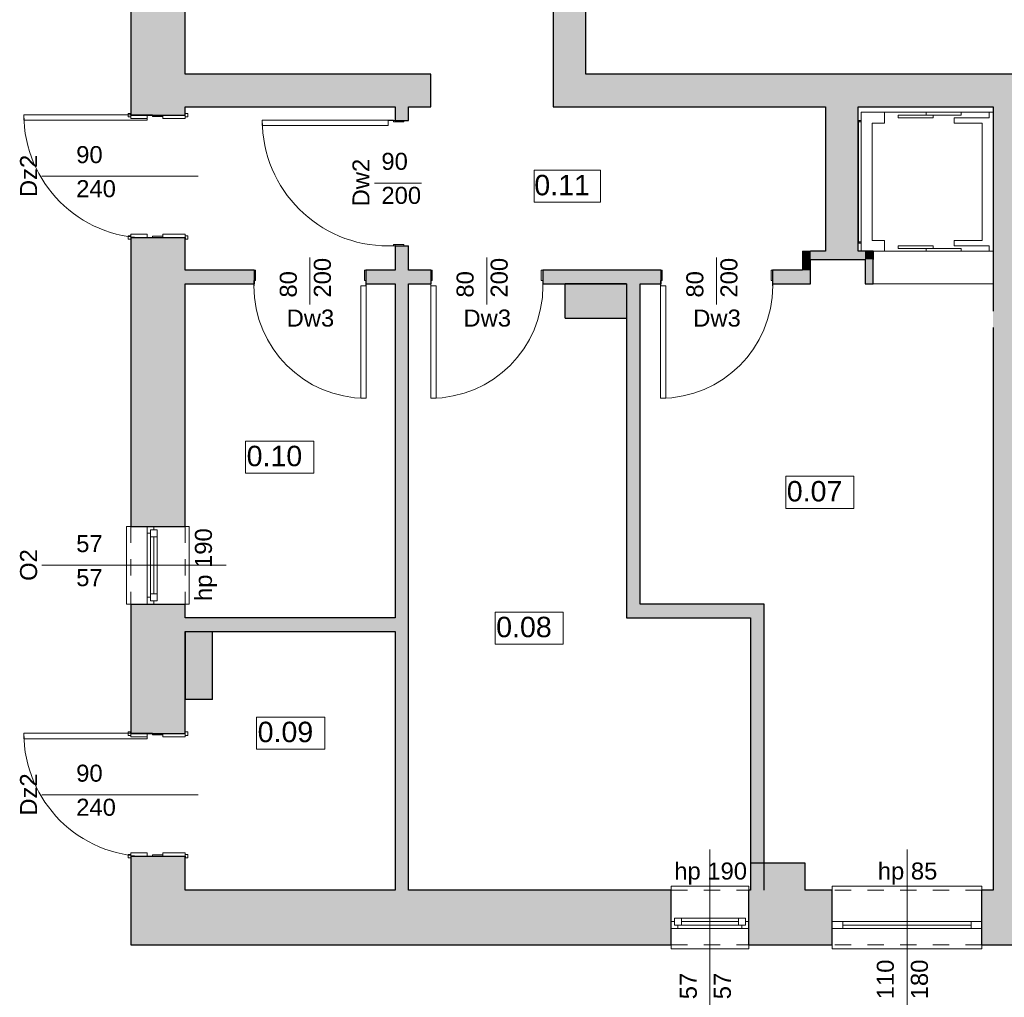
# Model space of a CAD drawing. Header units: centimetres. Extents: x -25572 to 23555, y -2435 to 15405.
# Tile 58 of 134: x 6248 to 6971, y 4813 to 5530. Entities that reach past the tile are written whole.
import ezdxf

# ---------------------------------------------------------------- set-up
doc = ezdxf.new("R2010")
doc.units = ezdxf.units.CM
doc.header["$MEASUREMENT"] = 0
doc.linetypes.add('Przerywana', pattern=[24, 12, -12])
for name, color, linetype, lineweight in [('Nowe_0_Nr_pióra__15', 214, 'Continuous', 15), ('Nowe_210-A Pomieszczenia_Nr_pióra__41', 7, 'Continuous', 15), ('Nowe_220-A Ściany_Nr_pióra__19', 255, 'Continuous', 0), ('Nowe_220-A Ściany_Nr_pióra__23', 7, 'Continuous', 15), ('Nowe_220-A Ściany_Nr_pióra__27', 7, 'Continuous', 25), ('Nowe_220-A Ściany_Nr_pióra__3', 7, 'Continuous', 13), ('Nowe_220-A Ściany_Nr_pióra__7', 7, 'Continuous', 13), ('Nowe_450-K Stropy_Nr_pióra__27', 7, 'Continuous', 25)]:
    doc.layers.add(name, color=color, linetype=linetype, lineweight=lineweight)
doc.layers.add('Nowe_220-A Ściany_Nr_pióra__45', color=7, linetype='Continuous', lineweight=15, true_color=0x40a5ff)
doc.layers.add('Nowe_450-K Stropy_Nr_pióra__61', color=7, linetype='Continuous', lineweight=13, true_color=0x6a6a6a)
doc.styles.add('STYL_AUTOMATYCZNY_6', font='arial.ttf')

msp = doc.modelspace()

# ---------------------------------------------------------------- hatches: boundary and pattern name
at = {"layer": 'Nowe_220-A Ściany_Nr_pióra__19', "linetype": 'Continuous', "lineweight": 0}
for points in [[(6369.38, 6067.14), (6329.38, 6067.14), (6329.38, 5460.14), (6369.38, 5460.14)], [(6663.38, 5490.14), (6663.38, 5610.14), (6639.38, 5610.14), (6639.38, 5490.14)], [(6549.76, 5490.14), (6369.38, 5490.14), (6369.38, 5466.14), (6549.76, 5466.14)], [(6663.38, 5490.14), (6639.38, 5466.14), (6663.38, 5466.14)], [(6639.38, 5490.14), (6639.38, 5466.14), (6663.38, 5490.14)], [(6663.38, 5466.14), (7317.38, 5466.14), (7317.38, 5490.14), (6663.38, 5490.14)], [(6533.38, 5466.14), (6523.38, 5466.14), (6523.38, 5456.21), (6533.38, 5456.21)], [(6863.38, 5360.14), (6863.38, 5466.14), (6839.38, 5466.14), (6839.38, 5360.14)], [(6962.37, 5466.14), (6962.3, 4891.14), (6986.3, 4891.14), (6986.37, 5466.14)], [(6329.38, 5158.14), (6369.38, 5158.14), (6369.38, 5370.14), (6329.38, 5370.14)], [(6523.38, 5346.14), (6533.38, 5346.14), (6533.38, 5364.21), (6523.38, 5364.21)], [(6822.38, 5360.14), (6828.38, 5354.14), (6828.38, 5360.14)], [(6822.38, 5354.14), (6828.38, 5354.14), (6822.38, 5360.14)], [(6868.38, 5360.14), (6828.38, 5360.14), (6828.38, 5354.14), (6868.38, 5354.14)], [(6868.38, 5354.14), (6874.38, 5354.14), (6874.38, 5360.14)], [(6868.38, 5360.14), (6868.38, 5354.14), (6874.38, 5360.14)], [(6822.38, 5354.14), (6822.38, 5346.14), (6828.38, 5346.14), (6828.38, 5354.14)], [(6868.38, 5354.14), (6868.38, 5336.14), (6874.38, 5336.14), (6874.38, 5354.14)], [(6369.38, 5346.14), (6369.38, 5336.14), (6419.97, 5336.14), (6419.97, 5346.14)], [(6501.97, 5346.14), (6501.97, 5336.14), (6549.75, 5336.14), (6549.75, 5346.14)], [(6631.75, 5346.14), (6631.75, 5336.14), (6718.38, 5336.14), (6718.38, 5346.14)], [(6822.38, 5346.14), (6800.38, 5346.14), (6800.38, 5336.14), (6822.38, 5336.14)], [(6822.38, 5346.14), (6828.38, 5336.14), (6828.38, 5346.14)], [(6822.38, 5336.14), (6828.38, 5336.14), (6822.38, 5346.14)], [(6533.38, 5336.14), (6523.38, 5336.14), (6523.38, 4891.14), (6533.38, 4891.14)], [(6693.38, 5336.14), (6648.38, 5336.14), (6648.38, 5311.14), (6693.38, 5311.14)], [(6703.38, 5101.14), (6703.38, 5336.14), (6693.38, 5336.14), (6693.38, 5101.14)], [(6369.38, 5101.14), (6329.38, 5101.14), (6329.38, 5006.14), (6369.38, 5006.14)], [(6703.38, 5101.14), (6693.38, 5091.14), (6703.38, 5091.14)], [(6693.38, 5101.14), (6693.38, 5091.14), (6703.38, 5101.14)], [(6784.38, 5101.14), (6703.38, 5101.14), (6703.38, 5091.14), (6784.38, 5091.14)], [(6784.38, 5101.14), (6784.38, 5091.14), (6794.38, 5101.14)], [(6784.38, 5091.14), (6794.38, 5091.14), (6794.38, 5101.14)], [(6369.38, 5081.14), (6523.38, 5081.14), (6523.38, 5091.14), (6369.38, 5091.14)], [(6784.38, 5091.14), (6784.38, 4891.14), (6794.38, 4891.14), (6794.38, 5091.14)], [(6389.38, 5031.14), (6389.38, 5081.14), (6369.38, 5081.14), (6369.38, 5031.14)], [(6329.38, 4891.14), (6369.38, 4891.14), (6369.38, 4916.14), (6329.38, 4916.14)], [(6784.38, 4911.14), (6784.38, 4891.14), (6824.38, 4891.14), (6824.38, 4911.14)], [(6369.38, 4891.14), (6329.38, 4851.14), (6369.38, 4851.14)], [(6369.38, 4891.14), (6329.38, 4891.14), (6329.38, 4851.14)], [(6369.38, 4891.14), (6369.38, 4851.14), (6726.05, 4851.14), (6726.05, 4891.14)], [(6783.05, 4891.14), (6783.05, 4851.14), (6844.18, 4851.14), (6844.18, 4891.14)], [(6954.18, 4851.14), (6986.3, 4851.14), (6986.3, 4891.14), (6954.18, 4891.14)]]:
    msp.add_hatch(color=255, dxfattribs=at).paths.add_polyline_path(points)

# ---------------------------------------------------------------- linework, layer by layer
at = {"layer": 'Nowe_0_Nr_pióra__15', "color": 214, "linetype": 'Continuous', "lineweight": 15}
for p, q in [((6865.58, 5462.14), (6882.76, 5462.14)), ((6865.58, 5360.14), (6865.58, 5462.14)), ((6882.76, 5462.14), (6882.76, 5454.14)), ((6933.89, 5462.14), (6882.76, 5462.14)), ((6933.89, 5462.14), (6959.46, 5462.14)), ((6933.89, 5454.14), (6933.89, 5458.14)), ((6933.89, 5458.14), (6959.46, 5458.14)), ((6959.46, 5458.14), (6959.46, 5462.14)), ((6959.46, 5462.14), (6962.28, 5462.14)), ((6962.28, 5360.14), (6962.28, 5462.14)), ((6865.48, 5456.14), (6863.48, 5456.14)), ((6863.48, 5366.47), (6863.48, 5455.8)), ((6865.48, 5455.14), (6863.48, 5455.14)), ((6864.48, 5456.14), (6864.48, 5455.47)), ((6865.48, 5366.47), (6865.48, 5455.8)), ((6882.76, 5454.14), (6873.58, 5454.14)), ((6873.58, 5454.14), (6873.58, 5368.14)), ((6954.28, 5454.14), (6933.89, 5454.14)), ((6954.28, 5454.14), (6954.28, 5368.14)), ((6865.48, 5367.14), (6863.48, 5367.14)), ((6865.48, 5366.14), (6863.48, 5366.14)), ((6864.48, 5366.14), (6864.48, 5366.8)), ((6882.76, 5368.14), (6873.58, 5368.14)), ((6882.76, 5360.14), (6882.76, 5368.14)), ((6954.28, 5368.14), (6933.89, 5368.14)), ((6933.89, 5368.14), (6933.89, 5364.14)), ((6933.89, 5364.14), (6959.46, 5364.14)), ((6959.46, 5364.14), (6959.46, 5360.14)), ((6865.58, 5360.14), (6882.76, 5360.14)), ((6933.89, 5360.14), (6882.76, 5360.14)), ((6933.89, 5360.14), (6959.46, 5360.14)), ((6959.46, 5360.14), (6962.28, 5360.14))]:
    msp.add_line(p, q, dxfattribs=at)
for points in [[(6918.33, 5460.14), (6892.76, 5460.14), (6892.76, 5458.14), (6918.33, 5458.14)], [(6938.89, 5462.14), (6913.33, 5462.14), (6913.33, 5460.14), (6938.89, 5460.14)], [(6918.33, 5362.14), (6892.76, 5362.14), (6892.76, 5364.14), (6918.33, 5364.14)], [(6938.89, 5360.14), (6913.33, 5360.14), (6913.33, 5362.14), (6938.89, 5362.14)]]:
    msp.add_lwpolyline(points, close=True, dxfattribs=at)
at = {"layer": 'Nowe_210-A Pomieszczenia_Nr_pióra__41', "color": 7, "linetype": 'Continuous', "lineweight": 15}
for p, q in [((6625.61, 5419.62), (6674.12, 5419.62)), ((6625.61, 5396.05), (6625.61, 5419.62)), ((6674.12, 5419.62), (6674.12, 5396.05)), ((6674.12, 5396.05), (6625.61, 5396.05)), ((6413.7, 5220.8), (6463.74, 5220.8)), ((6413.7, 5197.23), (6413.7, 5220.8)), ((6463.74, 5220.8), (6463.74, 5197.23)), ((6463.74, 5197.23), (6413.7, 5197.23)), ((6810.14, 5194.95), (6860.17, 5194.95)), ((6810.14, 5171.38), (6810.14, 5194.95)), ((6860.17, 5194.95), (6860.17, 5171.38)), ((6860.17, 5171.38), (6810.14, 5171.38)), ((6596.84, 5095.3), (6646.87, 5095.3)), ((6596.84, 5071.73), (6596.84, 5095.3)), ((6646.87, 5095.3), (6646.87, 5071.73)), ((6646.87, 5071.73), (6596.84, 5071.73)), ((6421.78, 5018.28), (6471.82, 5018.28)), ((6421.78, 4994.7), (6421.78, 5018.28)), ((6471.82, 5018.28), (6471.82, 4994.7)), ((6471.82, 4994.7), (6421.78, 4994.7))]:
    msp.add_line(p, q, dxfattribs=at)
at = {"layer": 'Nowe_220-A Ściany_Nr_pióra__23', "color": 7, "linetype": 'Continuous', "lineweight": 15}
for p, q in [((6341.38, 5460.14), (6341.38, 5460.34)), ((6341.38, 5460.34), (6345.38, 5460.34)), ((6352.88, 5460.14), (6341.38, 5460.14)), ((6345.38, 5460.34), (6345.38, 5459.14)), ((6345.38, 5459.14), (6352.88, 5459.14)), ((6352.88, 5459.14), (6352.88, 5460.14)), ((6518.38, 5456.21), (6518.38, 5456.41)), ((6518.38, 5456.41), (6522.38, 5456.41)), ((6529.88, 5456.21), (6518.38, 5456.21)), ((6522.38, 5456.41), (6522.38, 5455.21)), ((6529.88, 5455.21), (6529.88, 5456.21)), ((6522.38, 5455.21), (6529.88, 5455.21)), ((6341.38, 5369.94), (6341.38, 5370.14)), ((6341.38, 5370.14), (6352.88, 5370.14)), ((6345.38, 5369.94), (6341.38, 5369.94)), ((6352.88, 5371.14), (6345.38, 5371.14)), ((6345.38, 5371.14), (6345.38, 5369.94)), ((6352.88, 5370.14), (6352.88, 5371.14)), ((6518.38, 5364.01), (6518.38, 5364.21)), ((6518.38, 5364.21), (6529.88, 5364.21)), ((6522.38, 5364.01), (6518.38, 5364.01)), ((6529.88, 5365.21), (6522.38, 5365.21)), ((6522.38, 5365.21), (6522.38, 5364.01)), ((6529.88, 5364.21), (6529.88, 5365.21)), ((6419.97, 5334.64), (6419.97, 5346.14)), ((6419.97, 5346.14), (6420.97, 5346.14)), ((6420.97, 5346.14), (6420.97, 5338.64)), ((6500.97, 5338.64), (6500.97, 5346.14)), ((6500.97, 5346.14), (6501.97, 5346.14)), ((6501.97, 5346.14), (6501.97, 5334.64)), ((6549.75, 5346.14), (6549.75, 5334.64)), ((6550.75, 5346.14), (6549.75, 5346.14)), ((6550.75, 5338.64), (6550.75, 5346.14)), ((6630.75, 5346.14), (6630.75, 5338.64)), ((6631.75, 5346.14), (6630.75, 5346.14)), ((6631.75, 5334.64), (6631.75, 5346.14)), ((6718.38, 5346.14), (6718.38, 5334.64)), ((6719.38, 5346.14), (6718.38, 5346.14)), ((6719.38, 5338.64), (6719.38, 5346.14)), ((6799.38, 5346.14), (6799.38, 5338.64)), ((6800.38, 5346.14), (6799.38, 5346.14)), ((6800.38, 5334.64), (6800.38, 5346.14)), ((6420.97, 5338.64), (6419.77, 5338.64)), ((6419.77, 5338.64), (6419.77, 5334.64)), ((6419.77, 5334.64), (6419.97, 5334.64)), ((6502.17, 5338.64), (6500.97, 5338.64)), ((6501.97, 5334.64), (6502.17, 5334.64)), ((6502.17, 5334.64), (6502.17, 5338.64)), ((6549.55, 5334.64), (6549.55, 5338.64)), ((6549.55, 5338.64), (6550.75, 5338.64)), ((6549.75, 5334.64), (6549.55, 5334.64)), ((6630.75, 5338.64), (6631.95, 5338.64)), ((6631.95, 5334.64), (6631.75, 5334.64)), ((6631.95, 5338.64), (6631.95, 5334.64)), ((6718.18, 5334.64), (6718.18, 5338.64)), ((6718.18, 5338.64), (6719.38, 5338.64)), ((6718.38, 5334.64), (6718.18, 5334.64)), ((6799.38, 5338.64), (6800.58, 5338.64)), ((6800.58, 5334.64), (6800.38, 5334.64)), ((6800.58, 5338.64), (6800.58, 5334.64)), ((6341.38, 5153.14), (6341.38, 5158.14)), ((6343.88, 5153.14), (6341.38, 5153.14)), ((6346.38, 5155.64), (6343.88, 5155.64)), ((6343.88, 5155.64), (6343.88, 5153.14)), ((6343.88, 5150.64), (6343.88, 5155.64)), ((6343.88, 5155.64), (6348.88, 5155.64)), ((6346.38, 5158.14), (6346.38, 5155.64)), ((6348.88, 5155.64), (6348.88, 5150.64)), ((6348.88, 5150.64), (6343.88, 5150.64)), ((6343.88, 5108.64), (6343.88, 5150.64)), ((6346.38, 5150.64), (6346.38, 5108.64)), ((6348.88, 5150.64), (6348.88, 5108.64)), ((6341.38, 5101.14), (6341.38, 5106.14)), ((6341.38, 5106.14), (6343.88, 5106.14)), ((6343.88, 5103.64), (6343.88, 5108.64)), ((6343.88, 5108.64), (6348.88, 5108.64)), ((6343.88, 5106.14), (6343.88, 5103.64)), ((6343.88, 5103.64), (6346.38, 5103.64)), ((6348.88, 5103.64), (6343.88, 5103.64)), ((6346.38, 5103.64), (6346.38, 5101.14)), ((6348.88, 5108.64), (6348.88, 5103.64)), ((6341.38, 5006.14), (6341.38, 5006.34)), ((6341.38, 5006.34), (6345.38, 5006.34)), ((6352.88, 5006.14), (6341.38, 5006.14)), ((6345.38, 5006.34), (6345.38, 5005.14)), ((6345.38, 5005.14), (6352.88, 5005.14)), ((6352.88, 5005.14), (6352.88, 5006.14)), ((6341.38, 4915.94), (6341.38, 4916.14)), ((6341.38, 4916.14), (6352.88, 4916.14)), ((6345.38, 4915.94), (6341.38, 4915.94)), ((6352.88, 4917.14), (6345.38, 4917.14)), ((6345.38, 4917.14), (6345.38, 4915.94)), ((6352.88, 4916.14), (6352.88, 4917.14)), ((6726.05, 4868.14), (6728.55, 4868.14)), ((6728.55, 4870.64), (6733.55, 4870.64)), ((6728.55, 4865.64), (6728.55, 4870.64)), ((6728.55, 4868.14), (6728.55, 4865.64)), ((6728.55, 4865.64), (6731.05, 4865.64)), ((6733.55, 4865.64), (6728.55, 4865.64)), ((6731.05, 4865.64), (6731.05, 4863.14)), ((6733.55, 4870.64), (6733.55, 4865.64)), ((6733.55, 4870.64), (6775.55, 4870.64)), ((6733.55, 4868.14), (6775.55, 4868.14)), ((6775.55, 4865.64), (6733.55, 4865.64)), ((6775.55, 4865.64), (6775.55, 4870.64)), ((6775.55, 4870.64), (6780.55, 4870.64)), ((6780.55, 4865.64), (6775.55, 4865.64)), ((6778.05, 4863.14), (6778.05, 4865.64)), ((6778.05, 4865.64), (6780.55, 4865.64)), ((6780.55, 4870.64), (6780.55, 4865.64)), ((6780.55, 4865.64), (6780.55, 4868.14)), ((6780.55, 4868.14), (6783.05, 4868.14)), ((6852.18, 4868.14), (6844.18, 4868.14)), ((6852.18, 4863.14), (6852.18, 4868.14)), ((6954.18, 4868.14), (6946.18, 4868.14)), ((6946.18, 4868.14), (6946.18, 4863.14)), ((6731.05, 4863.14), (6726.05, 4863.14)), ((6783.05, 4863.14), (6778.05, 4863.14)), ((6844.18, 4863.14), (6852.18, 4863.14)), ((6946.18, 4863.14), (6954.18, 4863.14))]:
    msp.add_line(p, q, dxfattribs=at)
at = {"layer": 'Nowe_220-A Ściany_Nr_pióra__27', "color": 7, "linetype": 'Continuous', "lineweight": 25}
for p, q in [((6329.38, 5460.14), (6329.38, 5461.34)), ((6329.38, 5460.14), (6329.38, 5461.34)), ((6329.38, 5460.14), (6329.38, 5461.34)), ((6329.38, 5460.14), (6341.38, 5460.14)), ((6329.38, 5460.14), (6341.38, 5460.14)), ((6329.38, 5460.14), (6341.38, 5460.14)), ((6329.38, 5460.14), (6341.38, 5460.14)), ((6329.38, 5460.14), (6341.38, 5460.14)), ((6341.38, 5460.14), (6352.88, 5460.14)), ((6341.38, 5460.14), (6352.88, 5460.14)), ((6341.38, 5460.14), (6352.88, 5460.14)), ((6352.88, 5460.14), (6369.38, 5460.14)), ((6352.88, 5460.14), (6369.38, 5460.14)), ((6352.88, 5460.14), (6369.38, 5460.14)), ((6369.38, 5460.14), (6369.38, 5461.34)), ((6369.38, 5460.14), (6369.38, 5461.34)), ((6369.38, 5460.14), (6369.38, 5461.34)), ((6523.38, 5456.21), (6529.88, 5456.21)), ((6523.38, 5456.21), (6529.88, 5456.21)), ((6523.38, 5456.21), (6529.88, 5456.21)), ((6529.88, 5456.21), (6533.38, 5456.21)), ((6529.88, 5456.21), (6533.38, 5456.21)), ((6329.38, 5370.14), (6329.38, 5368.94)), ((6329.38, 5370.14), (6341.38, 5370.14)), ((6329.38, 5370.14), (6341.38, 5370.14)), ((6329.38, 5370.14), (6341.38, 5370.14)), ((6329.38, 5370.14), (6341.38, 5370.14)), ((6329.38, 5370.14), (6341.38, 5370.14)), ((6329.38, 5370.14), (6329.38, 5368.94)), ((6329.38, 5370.14), (6329.38, 5368.94)), ((6341.38, 5370.14), (6352.88, 5370.14)), ((6341.38, 5370.14), (6352.88, 5370.14)), ((6341.38, 5370.14), (6352.88, 5370.14)), ((6352.88, 5370.14), (6369.38, 5370.14)), ((6352.88, 5370.14), (6369.38, 5370.14)), ((6352.88, 5370.14), (6369.38, 5370.14)), ((6369.38, 5370.14), (6369.38, 5368.94)), ((6369.38, 5370.14), (6369.38, 5368.94)), ((6369.38, 5370.14), (6369.38, 5368.94)), ((6523.38, 5364.21), (6529.88, 5364.21)), ((6523.38, 5364.21), (6529.88, 5364.21)), ((6523.38, 5364.21), (6529.88, 5364.21)), ((6529.88, 5364.21), (6533.38, 5364.21)), ((6529.88, 5364.21), (6533.38, 5364.21)), ((6419.97, 5346.14), (6419.97, 5336.14)), ((6419.97, 5346.14), (6419.97, 5336.14)), ((6419.97, 5346.14), (6419.97, 5336.14)), ((6501.97, 5346.14), (6501.97, 5336.14)), ((6501.97, 5346.14), (6501.97, 5336.14)), ((6501.97, 5346.14), (6501.97, 5336.14)), ((6549.75, 5346.14), (6549.75, 5336.14)), ((6549.75, 5346.14), (6549.75, 5336.14)), ((6549.75, 5346.14), (6549.75, 5336.14)), ((6631.75, 5346.14), (6631.75, 5336.14)), ((6631.75, 5346.14), (6631.75, 5336.14)), ((6631.75, 5346.14), (6631.75, 5336.14)), ((6718.38, 5346.14), (6718.38, 5336.14)), ((6718.38, 5346.14), (6718.38, 5336.14)), ((6718.38, 5346.14), (6718.38, 5336.14)), ((6800.38, 5346.14), (6800.38, 5336.14)), ((6800.38, 5346.14), (6800.38, 5336.14)), ((6800.38, 5346.14), (6800.38, 5336.14)), ((6329.38, 5158.14), (6341.38, 5158.14)), ((6329.38, 5158.14), (6341.38, 5158.14)), ((6341.38, 5158.14), (6346.38, 5158.14)), ((6341.38, 5158.14), (6346.38, 5158.14)), ((6341.38, 5158.14), (6346.38, 5158.14)), ((6346.38, 5158.14), (6369.38, 5158.14)), ((6346.38, 5158.14), (6369.38, 5158.14)), ((6329.38, 5101.14), (6341.38, 5101.14)), ((6329.38, 5101.14), (6341.38, 5101.14)), ((6341.38, 5101.14), (6346.38, 5101.14)), ((6341.38, 5101.14), (6346.38, 5101.14)), ((6341.38, 5101.14), (6346.38, 5101.14)), ((6346.38, 5101.14), (6369.38, 5101.14)), ((6346.38, 5101.14), (6369.38, 5101.14)), ((6329.38, 5006.14), (6329.38, 5007.34)), ((6329.38, 5006.14), (6329.38, 5007.34)), ((6329.38, 5006.14), (6329.38, 5007.34)), ((6329.38, 5006.14), (6341.38, 5006.14)), ((6329.38, 5006.14), (6341.38, 5006.14)), ((6329.38, 5006.14), (6341.38, 5006.14)), ((6329.38, 5006.14), (6341.38, 5006.14)), ((6329.38, 5006.14), (6341.38, 5006.14)), ((6341.38, 5006.14), (6352.88, 5006.14)), ((6341.38, 5006.14), (6352.88, 5006.14)), ((6341.38, 5006.14), (6352.88, 5006.14)), ((6352.88, 5006.14), (6369.38, 5006.14)), ((6352.88, 5006.14), (6369.38, 5006.14)), ((6352.88, 5006.14), (6369.38, 5006.14)), ((6369.38, 5006.14), (6369.38, 5007.34)), ((6369.38, 5006.14), (6369.38, 5007.34)), ((6369.38, 5006.14), (6369.38, 5007.34)), ((6329.38, 4916.14), (6329.38, 4914.94)), ((6329.38, 4916.14), (6341.38, 4916.14)), ((6329.38, 4916.14), (6341.38, 4916.14)), ((6329.38, 4916.14), (6341.38, 4916.14)), ((6329.38, 4916.14), (6341.38, 4916.14)), ((6329.38, 4916.14), (6341.38, 4916.14)), ((6329.38, 4916.14), (6329.38, 4914.94)), ((6329.38, 4916.14), (6329.38, 4914.94)), ((6341.38, 4916.14), (6352.88, 4916.14)), ((6341.38, 4916.14), (6352.88, 4916.14)), ((6341.38, 4916.14), (6352.88, 4916.14)), ((6352.88, 4916.14), (6369.38, 4916.14)), ((6352.88, 4916.14), (6369.38, 4916.14)), ((6352.88, 4916.14), (6369.38, 4916.14)), ((6369.38, 4916.14), (6369.38, 4914.94)), ((6369.38, 4916.14), (6369.38, 4914.94)), ((6369.38, 4916.14), (6369.38, 4914.94)), ((6726.05, 4868.14), (6726.05, 4891.14)), ((6726.05, 4868.14), (6726.05, 4891.14)), ((6783.05, 4868.14), (6783.05, 4891.14)), ((6783.05, 4868.14), (6783.05, 4891.14)), ((6844.18, 4868.14), (6844.18, 4891.14)), ((6844.18, 4868.14), (6844.18, 4891.14)), ((6954.18, 4868.14), (6954.18, 4891.14)), ((6954.18, 4868.14), (6954.18, 4891.14)), ((6726.05, 4863.14), (6726.05, 4868.14)), ((6726.05, 4863.14), (6726.05, 4868.14)), ((6726.05, 4863.14), (6726.05, 4868.14)), ((6783.05, 4863.14), (6783.05, 4868.14)), ((6783.05, 4863.14), (6783.05, 4868.14)), ((6783.05, 4863.14), (6783.05, 4868.14)), ((6844.18, 4863.14), (6844.18, 4868.14)), ((6844.18, 4863.14), (6844.18, 4868.14)), ((6844.18, 4863.14), (6844.18, 4868.14)), ((6954.18, 4863.14), (6954.18, 4868.14)), ((6954.18, 4863.14), (6954.18, 4868.14)), ((6954.18, 4863.14), (6954.18, 4868.14)), ((6726.05, 4851.14), (6726.05, 4863.14)), ((6726.05, 4851.14), (6726.05, 4863.14)), ((6783.05, 4851.14), (6783.05, 4863.14)), ((6783.05, 4851.14), (6783.05, 4863.14)), ((6844.18, 4851.14), (6844.18, 4863.14)), ((6844.18, 4851.14), (6844.18, 4863.14)), ((6954.18, 4851.14), (6954.18, 4863.14)), ((6954.18, 4851.14), (6954.18, 4863.14))]:
    msp.add_line(p, q, dxfattribs=at)
for points in [[(6329.38, 6067.14), (6329.38, 5460.14)], [(6369.38, 5490.14), (6369.38, 6067.14)], [(6639.38, 5610.14), (6639.38, 5466.14)], [(6663.38, 5490.14), (6663.38, 5610.14)], [(6549.76, 5490.14), (6369.38, 5490.14)], [(6549.76, 5466.14), (6549.76, 5490.14)], [(7317.38, 5490.14), (6663.38, 5490.14)], [(6369.38, 5460.14), (6369.38, 5466.14)], [(6369.38, 5466.14), (6523.38, 5466.14)], [(6523.38, 5466.14), (6523.38, 5456.21)], [(6533.38, 5456.21), (6533.38, 5466.14)], [(6533.38, 5466.14), (6549.76, 5466.14)], [(6639.38, 5466.14), (6663.38, 5466.14)], [(6663.38, 5466.14), (6839.38, 5466.14)], [(6839.38, 5466.14), (6839.38, 5360.14)], [(6863.38, 5360.14), (6863.38, 5466.14)], [(6863.38, 5466.14), (6962.37, 5466.14)], [(6962.37, 5466.14), (6962.35, 5316.14)], [(6329.38, 5370.14), (6329.38, 5158.14)], [(6369.38, 5346.14), (6369.38, 5370.14)], [(6523.38, 5364.21), (6523.38, 5346.14)], [(6533.38, 5346.14), (6533.38, 5364.21)], [(6822.38, 5360.14), (6828.38, 5360.14)], [(6822.38, 5360.14), (6822.38, 5346.14)], [(6839.38, 5360.14), (6828.38, 5360.14)], [(6874.38, 5360.14), (6863.38, 5360.14)], [(6874.38, 5360.14), (6874.38, 5354.14)], [(6828.38, 5346.14), (6828.38, 5354.14)], [(6828.38, 5354.14), (6868.38, 5354.14)], [(6868.38, 5354.14), (6868.38, 5336.14)], [(6874.38, 5336.14), (6874.38, 5354.14)], [(6419.97, 5346.14), (6369.38, 5346.14)], [(6523.38, 5346.14), (6501.97, 5346.14)], [(6549.75, 5346.14), (6533.38, 5346.14)], [(6718.38, 5346.14), (6631.75, 5346.14)], [(6822.38, 5346.14), (6800.38, 5346.14)], [(6828.38, 5336.14), (6828.38, 5346.14)], [(6369.38, 5158.14), (6369.38, 5336.14)], [(6369.38, 5336.14), (6419.97, 5336.14)], [(6501.97, 5336.14), (6523.38, 5336.14)], [(6523.38, 5336.14), (6523.38, 5091.14)], [(6533.38, 4891.14), (6533.38, 5336.14)], [(6533.38, 5336.14), (6549.75, 5336.14)], [(6631.75, 5336.14), (6693.38, 5336.14)], [(6693.38, 5336.14), (6648.38, 5336.14)], [(6693.38, 5336.14), (6693.38, 5091.14)], [(6703.38, 5336.14), (6718.38, 5336.14)], [(6703.38, 5101.14), (6703.38, 5336.14)], [(6800.38, 5336.14), (6828.38, 5336.14)], [(6868.38, 5336.14), (6874.38, 5336.14)], [(6648.38, 5311.14), (6693.38, 5311.14)], [(6962.35, 5304.14), (6962.3, 4891.14)], [(6329.38, 5101.14), (6329.38, 5006.14)], [(6369.38, 5091.14), (6369.38, 5101.14)], [(6784.38, 5101.14), (6703.38, 5101.14)], [(6794.38, 5101.14), (6784.38, 5101.14)], [(6794.38, 4891.14), (6794.38, 5101.14)], [(6523.38, 5091.14), (6369.38, 5091.14)], [(6693.38, 5091.14), (6703.38, 5091.14)], [(6703.38, 5091.14), (6784.38, 5091.14)], [(6784.38, 5091.14), (6784.38, 4891.14)], [(6369.38, 5006.14), (6369.38, 5081.14)], [(6369.38, 5081.14), (6523.38, 5081.14)], [(6369.38, 5081.14), (6369.38, 5031.14)], [(6389.38, 5031.14), (6389.38, 5081.14)], [(6523.38, 5081.14), (6523.38, 4891.14)], [(6329.38, 4916.14), (6329.38, 4851.14)], [(6369.38, 4891.14), (6369.38, 4916.14)], [(6784.38, 4911.14), (6784.38, 4891.14)], [(6824.38, 4911.14), (6784.38, 4911.14)], [(6824.38, 4891.14), (6824.38, 4911.14)], [(6523.38, 4891.14), (6369.38, 4891.14)], [(6726.05, 4891.14), (6533.38, 4891.14)], [(6784.38, 4891.14), (6783.05, 4891.14)], [(6844.18, 4891.14), (6824.38, 4891.14)], [(6962.3, 4891.14), (6954.18, 4891.14)], [(6329.38, 4851.14), (6369.38, 4851.14)], [(6369.38, 4851.14), (6726.05, 4851.14)], [(6783.05, 4851.14), (6844.18, 4851.14)], [(6954.18, 4851.14), (6986.3, 4851.14)]]:
    msp.add_lwpolyline(points, dxfattribs=at)
for p in [(6523.38, 5456.21), (6523.38, 5456.21), (6523.38, 5364.21), (6523.38, 5364.21)]:
    msp.add_point(p, dxfattribs=at)
at = {"layer": 'Nowe_220-A Ściany_Nr_pióra__3', "color": 7, "linetype": 'Continuous', "lineweight": 13}
for p, q in [((6250.98, 5460.34), (6341.38, 5460.34)), ((6250.98, 5456.34), (6250.98, 5460.34)), ((6341.38, 5456.34), (6250.98, 5456.34)), ((6327.48, 5458.84), (6327.48, 5461.34)), ((6327.48, 5461.34), (6329.38, 5461.34)), ((6329.38, 5458.84), (6327.48, 5458.84)), ((6329.38, 5461.34), (6329.38, 5458.84)), ((6329.38, 5460.14), (6341.38, 5460.14)), ((6329.38, 5457.64), (6329.38, 5460.14)), ((6341.38, 5457.64), (6329.38, 5457.64)), ((6341.38, 5460.34), (6341.38, 5456.34)), ((6341.38, 5460.14), (6341.38, 5457.64)), ((6352.88, 5460.14), (6369.38, 5460.14)), ((6352.88, 5457.64), (6352.88, 5460.14)), ((6369.38, 5457.64), (6352.88, 5457.64)), ((6369.38, 5458.84), (6369.38, 5461.34)), ((6369.38, 5461.34), (6371.28, 5461.34)), ((6369.38, 5460.14), (6369.38, 5457.64)), ((6371.28, 5458.84), (6369.38, 5458.84)), ((6371.28, 5461.34), (6371.28, 5458.84)), ((6425.98, 5456.41), (6518.38, 5456.41)), ((6425.98, 5452.41), (6425.98, 5456.41)), ((6518.38, 5456.41), (6518.38, 5452.41)), ((6518.38, 5452.41), (6425.98, 5452.41)), ((6327.48, 5368.94), (6327.48, 5371.44)), ((6327.48, 5371.44), (6329.38, 5371.44)), ((6329.38, 5372.64), (6341.38, 5372.64)), ((6329.38, 5370.14), (6329.38, 5372.64)), ((6329.38, 5371.44), (6329.38, 5368.94)), ((6341.38, 5370.14), (6329.38, 5370.14)), ((6341.38, 5372.64), (6341.38, 5370.14)), ((6352.88, 5372.64), (6369.38, 5372.64)), ((6352.88, 5370.14), (6352.88, 5372.64)), ((6369.38, 5370.14), (6352.88, 5370.14)), ((6369.38, 5372.64), (6369.38, 5370.14)), ((6369.38, 5368.94), (6369.38, 5371.44)), ((6369.38, 5371.44), (6371.28, 5371.44)), ((6371.28, 5371.44), (6371.28, 5368.94)), ((6329.38, 5368.94), (6327.48, 5368.94)), ((6371.28, 5368.94), (6369.38, 5368.94)), ((6502.17, 5334.64), (6498.17, 5334.64)), ((6498.17, 5334.64), (6498.17, 5252.24)), ((6502.17, 5252.24), (6502.17, 5334.64)), ((6549.55, 5252.24), (6549.55, 5334.64)), ((6549.55, 5334.64), (6553.55, 5334.64)), ((6553.55, 5334.64), (6553.55, 5252.24)), ((6718.18, 5252.24), (6718.18, 5334.64)), ((6718.18, 5334.64), (6722.18, 5334.64)), ((6722.18, 5334.64), (6722.18, 5252.24)), ((6498.17, 5252.24), (6502.17, 5252.24)), ((6553.55, 5252.24), (6549.55, 5252.24)), ((6722.18, 5252.24), (6718.18, 5252.24)), ((6329.38, 5158.14), (6326.38, 5158.14)), ((6326.38, 5158.14), (6326.38, 5101.14)), ((6341.38, 5106.14), (6341.38, 5153.14)), ((6369.38, 5158.14), (6372.38, 5158.14)), ((6372.38, 5158.14), (6372.38, 5101.14)), ((6348.88, 5150.64), (6348.88, 5108.64)), ((6326.38, 5101.14), (6329.38, 5101.14)), ((6372.38, 5101.14), (6369.38, 5101.14)), ((6250.98, 5006.34), (6341.38, 5006.34)), ((6250.98, 5002.34), (6250.98, 5006.34)), ((6341.38, 5002.34), (6250.98, 5002.34)), ((6327.48, 5004.84), (6327.48, 5007.34)), ((6327.48, 5007.34), (6329.38, 5007.34)), ((6329.38, 5004.84), (6327.48, 5004.84)), ((6329.38, 5007.34), (6329.38, 5004.84)), ((6329.38, 5006.14), (6341.38, 5006.14)), ((6329.38, 5003.64), (6329.38, 5006.14)), ((6341.38, 5003.64), (6329.38, 5003.64)), ((6341.38, 5006.34), (6341.38, 5002.34)), ((6341.38, 5006.14), (6341.38, 5003.64)), ((6352.88, 5006.14), (6369.38, 5006.14)), ((6352.88, 5003.64), (6352.88, 5006.14)), ((6369.38, 5003.64), (6352.88, 5003.64)), ((6369.38, 5004.84), (6369.38, 5007.34)), ((6369.38, 5007.34), (6371.28, 5007.34)), ((6369.38, 5006.14), (6369.38, 5003.64)), ((6371.28, 5004.84), (6369.38, 5004.84)), ((6371.28, 5007.34), (6371.28, 5004.84)), ((6327.48, 4914.94), (6327.48, 4917.44)), ((6327.48, 4917.44), (6329.38, 4917.44)), ((6329.38, 4914.94), (6327.48, 4914.94)), ((6329.38, 4918.64), (6341.38, 4918.64)), ((6329.38, 4916.14), (6329.38, 4918.64)), ((6329.38, 4917.44), (6329.38, 4914.94)), ((6341.38, 4916.14), (6329.38, 4916.14)), ((6341.38, 4918.64), (6341.38, 4916.14)), ((6352.88, 4918.64), (6369.38, 4918.64)), ((6352.88, 4916.14), (6352.88, 4918.64)), ((6369.38, 4916.14), (6352.88, 4916.14)), ((6369.38, 4918.64), (6369.38, 4916.14)), ((6369.38, 4914.94), (6369.38, 4917.44)), ((6369.38, 4917.44), (6371.28, 4917.44)), ((6371.28, 4914.94), (6369.38, 4914.94)), ((6371.28, 4917.44), (6371.28, 4914.94)), ((6726.05, 4891.14), (6726.05, 4894.14)), ((6726.05, 4894.14), (6783.05, 4894.14)), ((6783.05, 4894.14), (6783.05, 4891.14)), ((6954.18, 4894.14), (6844.18, 4894.14)), ((6844.18, 4894.14), (6844.18, 4891.14)), ((6954.18, 4891.14), (6954.18, 4894.14)), ((6733.55, 4870.64), (6775.55, 4870.64)), ((6946.18, 4868.14), (6852.18, 4868.14)), ((6946.18, 4865.64), (6852.18, 4865.64)), ((6778.05, 4863.14), (6731.05, 4863.14)), ((6852.18, 4863.14), (6946.18, 4863.14)), ((6726.05, 4851.14), (6726.05, 4848.14)), ((6783.05, 4848.14), (6783.05, 4851.14)), ((6844.18, 4848.14), (6844.18, 4851.14)), ((6954.18, 4851.14), (6954.18, 4848.14)), ((6726.05, 4848.14), (6783.05, 4848.14)), ((6954.18, 4848.14), (6844.18, 4848.14))]:
    msp.add_line(p, q, dxfattribs=at)
at = {"layer": 'Nowe_220-A Ściany_Nr_pióra__3', "color": 7, "linetype": 'Przerywana', "lineweight": 13}
for p, q in [((6329.38, 5158.14), (6329.38, 5101.14)), ((6369.38, 5158.14), (6369.38, 5101.14)), ((6726.05, 4891.14), (6783.05, 4891.14)), ((6954.18, 4891.14), (6844.18, 4891.14)), ((6726.05, 4851.14), (6783.05, 4851.14)), ((6954.18, 4851.14), (6844.18, 4851.14))]:
    msp.add_line(p, q, dxfattribs=at)
at = {"layer": 'Nowe_220-A Ściany_Nr_pióra__3', "color": 7, "linetype": 'Continuous', "lineweight": 13}
for centre, radius, start, end in [((6341.38, 5460.34), 90.4, 180, 270), ((6518.38, 5456.41), 92.4, 180, 270), ((6502.17, 5334.64), 82.4, 180, 270), ((6549.55, 5334.64), 82.4, 270, 0), ((6718.18, 5334.64), 82.4, 270, 0), ((6341.38, 5006.34), 90.4, 180, 270)]:
    msp.add_arc(centre, radius, start, end, dxfattribs=at)
at = {"layer": 'Nowe_220-A Ściany_Nr_pióra__45', "color": 161, "linetype": 'Continuous', "lineweight": 15, "true_color": 0x40a5ff}
for p, q in [((6264.2, 5415.14), (6378.84, 5415.14)), ((6508.2, 5410.21), (6542.84, 5410.21)), ((6460.97, 5320.96), (6460.97, 5355.6)), ((6590.75, 5320.96), (6590.75, 5355.6)), ((6759.38, 5320.96), (6759.38, 5355.6)), ((6264.2, 5129.64), (6399.38, 5129.64)), ((6264.2, 4961.14), (6378.84, 4961.14)), ((6754.55, 4785.96), (6754.55, 4921.14)), ((6899.18, 4785.96), (6899.18, 4921.14))]:
    msp.add_line(p, q, dxfattribs=at)
at = {"layer": 'Nowe_450-K Stropy_Nr_pióra__27', "color": 7, "linetype": 'Continuous', "lineweight": 25, "flags": 128}
for points in [[(6648.38, 5311.14), (6648.38, 5336.14)], [(6389.38, 5031.14), (6369.38, 5031.14)]]:
    msp.add_lwpolyline(points, dxfattribs=at)
at = {"layer": 'Nowe_450-K Stropy_Nr_pióra__61', "color": 251, "linetype": 'Continuous', "lineweight": 13, "true_color": 0x6a6a6a, "flags": 128}
msp.add_lwpolyline([(6874.38, 5336.14), (6962.38, 5336.14)], dxfattribs=at)

# ---------------------------------------------------------------- texts
at = {"layer": 'Nowe_210-A Pomieszczenia_Nr_pióra__41', "color": 7, "linetype": 'Continuous', "lineweight": 15, "char_height": 15, "attachment_point": 2, "style": 'STYL_AUTOMATYCZNY_6'}
for s, insert in [('\\A1;{\\pqc;\\pt0,25;\\fArial|b0|i0|c238|p0;\\W1.000000;0.11\\fArial|b0|i0|c238|p0;\\W1.000000;\\A1{\\H.66x;\\S^  ;}\\fArial|b0|i0|c238|p0;\\W1.000000;\\fArial|b0|i0|c238|p0;\\W1.000000;\\A1{\\H.66x;\\S^  ;}}', (6649.86, 5416.2)), ('\\A1;{\\pqc;\\pt0,25;\\fArial|b0|i0|c238|p0;\\W1.000000;0.10\\fArial|b0|i0|c238|p0;\\W1.000000;\\A1{\\H.66x;\\S^  ;}\\fArial|b0|i0|c238|p0;\\W1.000000;\\fArial|b0|i0|c238|p0;\\W1.000000;\\A1{\\H.66x;\\S^  ;}}', (6438.72, 5217.37)), ('\\A1;{\\pqc;\\pt0,25;\\fArial|b0|i0|c238|p0;\\W1.000000;0.07\\fArial|b0|i0|c238|p0;\\W1.000000;\\A1{\\H.66x;\\S^  ;}\\fArial|b0|i0|c238|p0;\\W1.000000;\\fArial|b0|i0|c238|p0;\\W1.000000;\\A1{\\H.66x;\\S^  ;}}', (6835.16, 5191.52)), ('\\A1;{\\pqc;\\pt0,25;\\fArial|b0|i0|c238|p0;\\W1.000000;0.08\\fArial|b0|i0|c238|p0;\\W1.000000;\\A1{\\H.66x;\\S^  ;}\\fArial|b0|i0|c238|p0;\\W1.000000;\\fArial|b0|i0|c238|p0;\\W1.000000;\\A1{\\H.66x;\\S^  ;}}', (6621.86, 5091.87)), ('\\A1;{\\pqc;\\pt0,25;\\fArial|b0|i0|c238|p0;\\W1.000000;0.09\\fArial|b0|i0|c238|p0;\\W1.000000;\\A1{\\H.66x;\\S^  ;}\\fArial|b0|i0|c238|p0;\\W1.000000;\\fArial|b0|i0|c238|p0;\\W1.000000;\\A1{\\H.66x;\\S^  ;}}', (6446.8, 5014.85))]:
    msp.add_mtext(s, dxfattribs=dict(at, insert=insert))
at = {"layer": 'Nowe_220-A Ściany_Nr_pióra__7', "color": 7, "linetype": 'Continuous', "lineweight": 13, "char_height": 12.5, "attachment_point": 7, "style": 'STYL_AUTOMATYCZNY_6'}
for s, insert in [('\\A1;{\\pql;\\pt0;\\fArial|b0|i0|c238|p0;\\W1.000000;90\\fArial|b0|i0|c238|p0;\\W1.000000;\\A1{\\H.66x;\\S^  ;}\\fArial|b0|i0|c238|p0;\\W1.000000;\\fArial|b0|i0|c238|p0;\\W1.000000;}', (6289.38, 5421.18)), ('\\A1;{\\pql;\\pt0;\\fArial|b0|i0|c238|p0;\\W1.000000;90\\fArial|b0|i0|c238|p0;\\W1.000000;\\A1{\\H.66x;\\S^  ;}\\fArial|b0|i0|c238|p0;\\W1.000000;\\fArial|b0|i0|c238|p0;\\W1.000000;}', (6513.38, 5416.25)), ('\\A1;{\\pql;\\pt0;\\fArial|b0|i0|c238|p0;\\W1.000000;240\\fArial|b0|i0|c238|p0;\\W1.000000;\\A1{\\H.66x;\\S^  ;}\\fArial|b0|i0|c238|p0;\\W1.000000;\\fArial|b0|i0|c238|p0;\\W1.000000;}', (6289.38, 5396.18)), ('\\A1;{\\pql;\\pt0;\\fArial|b0|i0|c238|p0;\\W1.000000;200\\fArial|b0|i0|c238|p0;\\W1.000000;\\A1{\\H.66x;\\S^  ;}\\fArial|b0|i0|c238|p0;\\W1.000000;\\fArial|b0|i0|c238|p0;\\W1.000000;}', (6513.38, 5391.25)), ('\\A1;{\\pql;\\pt0;\\fArial|b0|i0|c238|p0;\\W1.000000;Dw3\\fArial|b0|i0|c238|p0;\\W1.000000;\\fArial|b0|i0|c238|p0;\\W1.000000;\\fArial|b0|i0|c238|p0;\\W1.000000;}', (6443.82, 5304.67)), ('\\A1;{\\pql;\\pt0;\\fArial|b0|i0|c238|p0;\\W1.000000;Dw3\\fArial|b0|i0|c238|p0;\\W1.000000;\\fArial|b0|i0|c238|p0;\\W1.000000;\\fArial|b0|i0|c238|p0;\\W1.000000;}', (6573.6, 5304.67)), ('\\A1;{\\pql;\\pt0;\\fArial|b0|i0|c238|p0;\\W1.000000;Dw3\\fArial|b0|i0|c238|p0;\\W1.000000;\\fArial|b0|i0|c238|p0;\\W1.000000;\\fArial|b0|i0|c238|p0;\\W1.000000;}', (6742.23, 5304.67)), ('\\A1;{\\pql;\\pt0;\\fArial|b0|i0|c238|p0;\\W1.000000;57\\fArial|b0|i0|c238|p0;\\W1.000000;\\A1{\\H.66x;\\S^  ;}\\fArial|b0|i0|c238|p0;\\W1.000000;\\fArial|b0|i0|c238|p0;\\W1.000000;}', (6289.38, 5135.68)), ('\\A1;{\\pql;\\pt0;\\fArial|b0|i0|c238|p0;\\W1.000000;57\\fArial|b0|i0|c238|p0;\\W1.000000;\\A1{\\H.66x;\\S^  ;}\\fArial|b0|i0|c238|p0;\\W1.000000;\\fArial|b0|i0|c238|p0;\\W1.000000;}', (6289.38, 5110.68)), ('\\A1;{\\pql;\\pt0;\\fArial|b0|i0|c238|p0;\\W1.000000;90\\fArial|b0|i0|c238|p0;\\W1.000000;\\A1{\\H.66x;\\S^  ;}\\fArial|b0|i0|c238|p0;\\W1.000000;\\fArial|b0|i0|c238|p0;\\W1.000000;}', (6289.38, 4967.18)), ('\\A1;{\\pql;\\pt0;\\fArial|b0|i0|c238|p0;\\W1.000000;240\\fArial|b0|i0|c238|p0;\\W1.000000;\\A1{\\H.66x;\\S^  ;}\\fArial|b0|i0|c238|p0;\\W1.000000;\\fArial|b0|i0|c238|p0;\\W1.000000;}', (6289.38, 4942.18)), ('\\A1;{\\pql;\\pt0;\\fArial|b0|i0|c238|p0;\\W1.000000;hp 190\\fArial|b0|i0|c238|p0;\\W1.000000;\\A1{\\H.66x;\\S^  ;}\\fArial|b0|i0|c238|p0;\\W1.000000;\\fArial|b0|i0|c238|p0;\\W1.000000;}', (6728.33, 4895.23)), ('\\A1;{\\pql;\\pt0;\\fArial|b0|i0|c238|p0;\\W1.000000;hp 85\\fArial|b0|i0|c238|p0;\\W1.000000;\\A1{\\H.66x;\\S^  ;}\\fArial|b0|i0|c238|p0;\\W1.000000;\\fArial|b0|i0|c238|p0;\\W1.000000;}', (6877.73, 4895.23))]:
    msp.add_mtext(s, dxfattribs=dict(at, insert=insert))
at = {"layer": 'Nowe_220-A Ściany_Nr_pióra__7', "color": 7, "linetype": 'Continuous', "lineweight": 13, "char_height": 12.5, "attachment_point": 7, "rotation": 90, "style": 'STYL_AUTOMATYCZNY_6'}
for s, insert in [('\\A1;{\\pql;\\pt0;\\fArial|b0|i0|c238|p0;\\W1.000000;Dz2\\fArial|b0|i0|c238|p0;\\W1.000000;\\fArial|b0|i0|c238|p0;\\W1.000000;\\fArial|b0|i0|c238|p0;\\W1.000000;}', (6260.63, 5399.9)), ('\\A1;{\\pql;\\pt0;\\fArial|b0|i0|c238|p0;\\W1.000000;Dw2\\fArial|b0|i0|c238|p0;\\W1.000000;\\fArial|b0|i0|c238|p0;\\W1.000000;\\fArial|b0|i0|c238|p0;\\W1.000000;}', (6504.63, 5393.06)), ('\\A1;{\\pql;\\pt0;\\fArial|b0|i0|c238|p0;\\W1.000000;200\\fArial|b0|i0|c238|p0;\\W1.000000;\\A1{\\H.66x;\\S^  ;}\\fArial|b0|i0|c238|p0;\\W1.000000;\\fArial|b0|i0|c238|p0;\\W1.000000;}', (6479.93, 5326.14)), ('\\A1;{\\pql;\\pt0;\\fArial|b0|i0|c238|p0;\\W1.000000;200\\fArial|b0|i0|c238|p0;\\W1.000000;\\A1{\\H.66x;\\S^  ;}\\fArial|b0|i0|c238|p0;\\W1.000000;\\fArial|b0|i0|c238|p0;\\W1.000000;}', (6609.71, 5326.14)), ('\\A1;{\\pql;\\pt0;\\fArial|b0|i0|c238|p0;\\W1.000000;200\\fArial|b0|i0|c238|p0;\\W1.000000;\\A1{\\H.66x;\\S^  ;}\\fArial|b0|i0|c238|p0;\\W1.000000;\\fArial|b0|i0|c238|p0;\\W1.000000;}', (6778.33, 5326.14)), ('\\A1;{\\pql;\\pt0;\\fArial|b0|i0|c238|p0;\\W1.000000;80\\fArial|b0|i0|c238|p0;\\W1.000000;\\A1{\\H.66x;\\S^  ;}\\fArial|b0|i0|c238|p0;\\W1.000000;\\fArial|b0|i0|c238|p0;\\W1.000000;}', (6454.93, 5326.14)), ('\\A1;{\\pql;\\pt0;\\fArial|b0|i0|c238|p0;\\W1.000000;80\\fArial|b0|i0|c238|p0;\\W1.000000;\\A1{\\H.66x;\\S^  ;}\\fArial|b0|i0|c238|p0;\\W1.000000;\\fArial|b0|i0|c238|p0;\\W1.000000;}', (6584.71, 5326.14)), ('\\A1;{\\pql;\\pt0;\\fArial|b0|i0|c238|p0;\\W1.000000;80\\fArial|b0|i0|c238|p0;\\W1.000000;\\A1{\\H.66x;\\S^  ;}\\fArial|b0|i0|c238|p0;\\W1.000000;\\fArial|b0|i0|c238|p0;\\W1.000000;}', (6753.33, 5326.14)), ('\\A1;{\\pql;\\pt0;\\fArial|b0|i0|c238|p0;\\W1.000000;hp 190\\fArial|b0|i0|c238|p0;\\W1.000000;\\A1{\\H.66x;\\S^  ;}\\fArial|b0|i0|c238|p0;\\W1.000000;\\fArial|b0|i0|c238|p0;\\W1.000000;}', (6392.78, 5103.42)), ('\\A1;{\\pql;\\pt0;\\fArial|b0|i0|c238|p0;\\W1.000000;O2\\fArial|b0|i0|c238|p0;\\W1.000000;\\fArial|b0|i0|c238|p0;\\W1.000000;\\fArial|b0|i0|c238|p0;\\W1.000000;}', (6260.83, 5118.2)), ('\\A1;{\\pql;\\pt0;\\fArial|b0|i0|c238|p0;\\W1.000000;Dz2\\fArial|b0|i0|c238|p0;\\W1.000000;\\fArial|b0|i0|c238|p0;\\W1.000000;\\fArial|b0|i0|c238|p0;\\W1.000000;}', (6260.63, 4945.9)), ('\\A1;{\\pql;\\pt0;\\fArial|b0|i0|c238|p0;\\W1.000000;110\\fArial|b0|i0|c238|p0;\\W1.000000;\\A1{\\H.66x;\\S^  ;}\\fArial|b0|i0|c238|p0;\\W1.000000;\\fArial|b0|i0|c238|p0;\\W1.000000;}', (6893.14, 4811.14)), ('\\A1;{\\pql;\\pt0;\\fArial|b0|i0|c238|p0;\\W1.000000;180\\fArial|b0|i0|c238|p0;\\W1.000000;\\A1{\\H.66x;\\S^  ;}\\fArial|b0|i0|c238|p0;\\W1.000000;\\fArial|b0|i0|c238|p0;\\W1.000000;}', (6918.14, 4811.14)), ('\\A1;{\\pql;\\pt0;\\fArial|b0|i0|c238|p0;\\W1.000000;57\\fArial|b0|i0|c238|p0;\\W1.000000;\\A1{\\H.66x;\\S^  ;}\\fArial|b0|i0|c238|p0;\\W1.000000;\\fArial|b0|i0|c238|p0;\\W1.000000;}', (6748.51, 4811.14)), ('\\A1;{\\pql;\\pt0;\\fArial|b0|i0|c238|p0;\\W1.000000;57\\fArial|b0|i0|c238|p0;\\W1.000000;\\A1{\\H.66x;\\S^  ;}\\fArial|b0|i0|c238|p0;\\W1.000000;\\fArial|b0|i0|c238|p0;\\W1.000000;}', (6773.51, 4811.14))]:
    msp.add_mtext(s, dxfattribs=dict(at, insert=insert))

doc.saveas('drawing.dxf')
